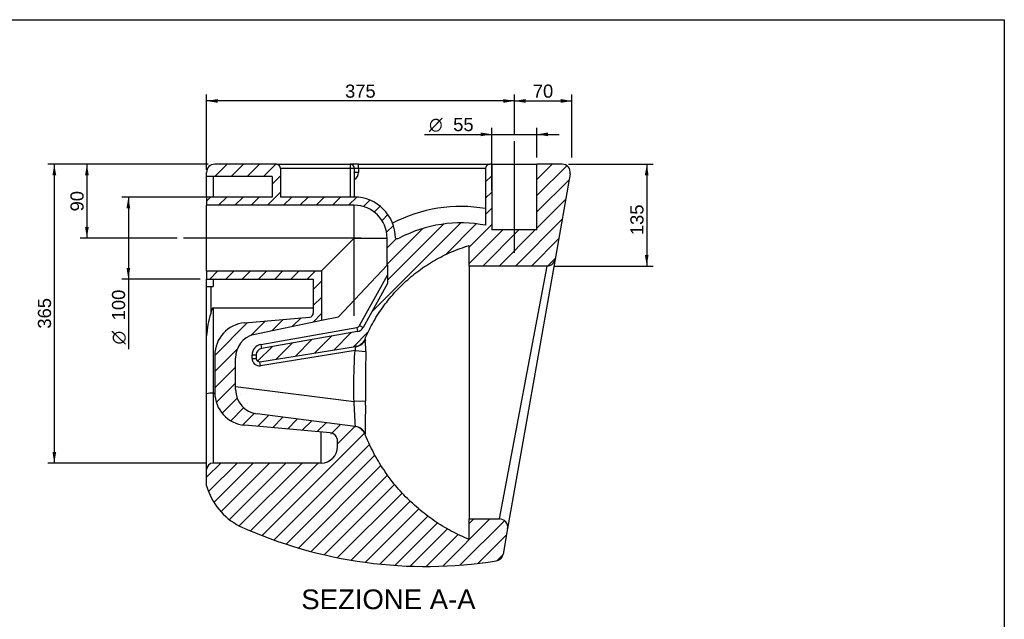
# Model space of a CAD drawing. Header units: millimetres. Extents: x 11 to 285, y 7 to 203.
# Tile 3 of 3: x 134 to 284, y 112 to 203. Entities that reach past the tile are written whole.
import ezdxf
from ezdxf.enums import TextEntityAlignment as Align
from ezdxf.lldxf.tags import DXFTag

# ---------------------------------------------------------------- set-up
doc = ezdxf.new("R2010")
doc.units = ezdxf.units.MM
for name, color, linetype in [('1', 7, 'Continuous'), ('Default', 7, 'Continuous'), ('PLANET-A-S_(8402', 7, 'Continuous')]:
    doc.layers.add(name, color=color, linetype=linetype)
doc.styles.add('SEACAD_Arial', font='ARIAL.TTF')
doc.styles.add('SEACAD_Solid_Edge_ANSI1_Symbols', font='semeca1.ttf')
tags = doc.linetypes.add('CENTER2', pattern=[28.575, 19.05, -3.175, 3.175, -3.175]).pattern_tags.tags
tags[10:11] = [DXFTag(74, 4), DXFTag(75, 0), DXFTag(340, '0'), DXFTag(46, 0.0), DXFTag(50, 0.0), DXFTag(44, 0.0), DXFTag(45, 0.0)]
tags[8:9] = [DXFTag(74, 4), DXFTag(75, 0), DXFTag(340, '0'), DXFTag(46, 0.0), DXFTag(50, 0.0), DXFTag(44, 0.0), DXFTag(45, 0.0)]
tags[6:7] = [DXFTag(74, 4), DXFTag(75, 0), DXFTag(340, '0'), DXFTag(46, 0.0), DXFTag(50, 0.0), DXFTag(44, 0.0), DXFTag(45, 0.0)]
tags[4:5] = [DXFTag(74, 4), DXFTag(75, 0), DXFTag(340, '0'), DXFTag(46, 0.0), DXFTag(50, 0.0), DXFTag(44, 0.0), DXFTag(45, 0.0)]
doc.dimstyles.new('ISO_PALLINATURA', dxfattribs={"dimtxt": 2, "dimasz": 1.7, "dimexe": 1, "dimexo": 1, "dimgap": 1, "dimtad": 1, "dimlfac": 8, "dimtxsty": 'SEACAD_Arial', "dimblk1": '_SE_FILLED', "dimblk2": '_SE_FILLED', "dimsah": 1, "dimcen": 1, "dimadec": 0, "dimazin": 0, "dimtfac": 1, "dimtmove": 0, "dimatfit": 3, "dimfxl": 1, "dimtolj": 1, "dimarcsym": 0})

# ---------------------------------------------------------------- blocks, each defined once
blk = doc.blocks.new('SEANNOT_GROUP')
at = {"layer": 'Default', "color": 7, "linetype": 'CENTER2'}
blk.add_line((185.36, 157.76), (185.36, 170.59), dxfattribs=at)
blk = doc.blocks.new('SEANNOT_GROUP1')
at = {"layer": 'Default', "color": 7, "linetype": 'CENTER2'}
blk.add_line((209.74, 167.34), (209.74, 184.34), dxfattribs=at)
blk = doc.blocks.new('SEANNOT_GROUP5')
at = {"layer": 'Default', "color": 7, "linetype": 'CENTER2'}
blk.add_line((186.36, 169.59), (159.36, 169.59), dxfattribs=at)
blk = doc.blocks.new('SE4')
at = {"layer": 'PLANET-A-S_(8402', "linetype": 'Continuous'}
h = blk.add_hatch(dxfattribs=at)
h.set_pattern_fill('ANSI31', scale=0.55118, angle=9.362e-06, style=0)
edge = h.paths.add_edge_path()
edge.add_line((213.18, 170.84), (206.3, 170.84))
edge.add_line((206.3, 170.84), (206.3, 180.84))
edge.add_line((206.3, 180.84), (205.99, 180.84))
edge.add_arc((205.99, 180.21), 0.625, 90, 180)
edge.add_line((205.36, 180.21), (205.36, 171.54))
edge.add_arc((201.57, 151.82), 20.08, 79.1104, 117.8073)
edge.add_arc((191.91, 170.14), 0.625, 241.6816, 297.8073, ccw=False)
edge.add_arc((185.36, 169.59), 6.25, 0, 90)
edge.add_line((185.36, 175.84), (174.11, 175.84))
edge.add_line((174.11, 175.84), (174.11, 180.21))
edge.add_arc((173.49, 180.21), 0.625, 0, 90)
edge.add_line((173.49, 180.84), (164.11, 180.84))
edge.add_arc((164.11, 179.59), 1.25, 90, 180)
edge.add_line((162.86, 179.59), (162.86, 178.96))
edge.add_line((162.86, 178.96), (172.86, 178.96))
edge.add_line((172.86, 178.96), (172.86, 175.84))
edge.add_line((172.86, 175.84), (162.86, 175.84))
edge.add_line((162.86, 175.84), (162.86, 174.59))
edge.add_line((162.86, 174.59), (185.36, 174.59))
edge.add_arc((185.36, 169.59), 5, 0, 90, ccw=False)
edge.add_line((190.36, 169.59), (190.36, 165.46))
edge.add_line((190.36, 165.46), (190.42, 165.52))
edge.add_line((190.42, 165.52), (190.42, 162.67))
edge.add_line((190.42, 162.67), (186.72, 155.99))
edge.add_arc((185.63, 156.59), 1.25, 280.0013, 331.0542, ccw=False)
edge.add_line((185.84, 155.36), (171.24, 152.79))
edge.add_arc((171.41, 151.8), 1, 100.0013, 180)
edge.add_line((170.41, 151.8), (170.41, 151.26))
edge.add_arc((170.91, 151.26), 0.5, 180, 279.0787)
edge.add_line((170.99, 150.77), (185.56, 153.1))
edge.add_arc((185.27, 154.95), 1.88, 279.0787, 337.1457)
edge.add_spline(control_points=[(186.99, 154.22), (187.23, 154.79), (187.5, 155.35), (188.22, 156.76), (188.7, 157.59), (189.77, 159.19), (190.35, 159.95), (191.59, 161.42), (192.25, 162.12), (193.66, 163.43), (194.4, 164.04), (195.94, 165.19), (196.75, 165.71), (198.41, 166.67), (199.27, 167.1), (201.04, 167.86), (201.94, 168.19), (202.86, 168.46)], knot_values=[0, 0, 0, 0, 0.08042, 0.08042, 0.20542, 0.20542, 0.33042, 0.33042, 0.45542, 0.45542, 0.58042, 0.58042, 0.70542, 0.70542, 0.83042, 0.83042, 0.95542, 0.95542, 0.95542, 0.95542], degree=3, periodic=0)
edge.add_line((202.86, 168.46), (202.86, 165.34))
edge.add_line((202.86, 165.34), (214.71, 165.34))
edge.add_arc((214.71, 166.59), 1.25, 270, 349.9936)
edge.add_line((215.94, 166.37), (218.23, 179.37))
edge.add_arc((217, 179.59), 1.25, 349.9936, 450)
edge.add_line((217, 180.84), (213.18, 180.84))
edge.add_line((213.18, 180.84), (213.18, 170.84))
h = blk.add_hatch(dxfattribs=at)
h.set_pattern_fill('ANSI31', scale=0.55118, angle=9.362e-06, style=0)
edge = h.paths.add_edge_path()
edge.add_line((162.86, 163.34), (179.11, 163.34))
edge.add_line((179.11, 163.34), (179.11, 158.18))
edge.add_arc((178.49, 158.18), 0.625, 275, 360, ccw=False)
edge.add_line((178.54, 157.56), (168.68, 156.7))
edge.add_arc((169.11, 151.72), 5, 95, 180)
edge.add_line((164.11, 151.72), (164.11, 146.07))
edge.add_arc((169.11, 146.07), 5, 180, 265)
edge.add_line((168.68, 141.09), (181.66, 139.95))
edge.add_arc((181.55, 138.7), 1.25, 0, 85, ccw=False)
edge.add_line((182.8, 138.7), (182.8, 137.83))
edge.add_arc((180.3, 137.83), 2.5, 270, 360, ccw=False)
edge.add_line((180.3, 135.33), (163.86, 135.33))
edge.add_arc((163.86, 134.33), 1, 90, 180)
edge.add_line((162.86, 134.33), (162.86, 131.89))
edge.add_arc((172.44, 134.57), 9.94, 195.6796, 242.6723)
edge.add_arc((196.3, 188.34), 68.75, 245.574, 278.9289)
edge.add_arc((206.78, 121.66), 1.25, 278.9289, 349.9936)
edge.add_line((208.01, 121.44), (208.7, 125.35))
edge.add_arc((207.47, 125.57), 1.25, 349.9936, 450)
edge.add_line((207.47, 126.82), (202.86, 126.82))
edge.add_line((202.86, 126.82), (202.86, 123.69))
edge.add_spline(control_points=[(202.86, 123.69), (201.93, 124.07), (201.01, 124.51), (199.23, 125.46), (198.36, 125.99), (196.69, 127.13), (195.89, 127.75), (194.34, 129.06), (193.61, 129.75), (192.21, 131.22), (191.55, 131.99), (190.32, 133.59), (189.75, 134.43), (188.69, 136.16), (188.21, 137.05), (187.49, 138.54), (187.24, 139.14), (187, 139.74)], knot_values=[0, 0, 0, 0, 0.125, 0.125, 0.25, 0.25, 0.375, 0.375, 0.5, 0.5, 0.625, 0.625, 0.75, 0.75, 0.875, 0.875, 0.954818, 0.954818, 0.954818, 0.954818], degree=3, periodic=0)
edge.add_arc((185.25, 139.05), 1.88, 21.5653, 82.7544)
edge.add_line((185.49, 140.91), (170.56, 142.81))
edge.add_arc((171.03, 146.53), 3.75, 180, 262.7544, ccw=False)
edge.add_line((167.28, 146.53), (167.28, 151.32))
edge.add_arc((171.03, 151.32), 3.75, 105.4564, 180, ccw=False)
edge.add_line((170.03, 154.93), (180.36, 157.07))
edge.add_line((180.36, 157.07), (180.36, 164.59))
edge.add_line((180.36, 164.59), (162.86, 164.59))
edge.add_line((162.86, 164.59), (162.86, 163.34))
at = {"layer": 'PLANET-A-S_(8402', "color": 7, "linetype": 'Continuous'}
for p, q in [((173.49, 180.84), (164.11, 180.84)), ((173.49, 180.84), (184.74, 180.84)), ((184.77, 180.21), (174.11, 180.21)), ((174.11, 180.21), (174.11, 175.84)), ((185.99, 180.84), (184.74, 180.84)), ((184.77, 175.84), (184.77, 180.21)), ((185.36, 180.21), (184.77, 180.21)), ((185.36, 180.21), (185.36, 175.84)), ((185.99, 180.21), (185.36, 180.21)), ((185.99, 180.84), (205.99, 180.84)), ((185.99, 180.21), (185.99, 180.84)), ((185.99, 180.21), (185.99, 179.59)), ((205.36, 180.21), (185.99, 180.21)), ((205.36, 180.21), (205.36, 171.54)), ((206.3, 180.84), (205.99, 180.84)), ((206.3, 180.84), (213.18, 180.84)), ((206.3, 180.84), (206.3, 170.84)), ((213.18, 170.84), (213.18, 180.84)), ((217, 180.84), (213.18, 180.84)), ((162.86, 178.96), (162.86, 179.59)), ((162.86, 175.84), (162.86, 178.96)), ((172.86, 178.96), (162.86, 178.96)), ((163.86, 178.96), (163.86, 175.84)), ((172.86, 178.96), (172.86, 175.84)), ((185.99, 179.59), (185.36, 179.59)), ((218.23, 179.37), (215.94, 166.37)), ((162.86, 175.84), (162.86, 174.59)), ((172.86, 175.84), (162.86, 175.84)), ((185.36, 175.84), (174.11, 175.84)), ((162.86, 164.59), (162.86, 174.59)), ((185.36, 174.59), (162.86, 174.59)), ((185.36, 169.59), (185.36, 174.59)), ((180.36, 164.59), (185.36, 169.59)), ((185.36, 169.59), (190.36, 169.59)), ((190.36, 165.46), (190.36, 169.59)), ((213.18, 170.84), (206.3, 170.84)), ((202.86, 165.34), (202.86, 168.46)), ((182.94, 157.6), (190.36, 165.46)), ((190.36, 165.46), (190.42, 165.52)), ((190.42, 165.52), (190.42, 162.67)), ((202.86, 165.34), (202.86, 126.82)), ((214.71, 165.34), (202.86, 165.34)), ((207.47, 126.82), (214.71, 165.34)), ((215.94, 166.37), (208.7, 125.35)), ((162.86, 164.59), (162.86, 163.34)), ((162.86, 164.59), (180.36, 164.59)), ((180.36, 164.59), (180.36, 157.07)), ((186.17, 156.29), (190.42, 163.96)), ((162.86, 162.22), (162.86, 163.34)), ((162.86, 163.34), (179.11, 163.34)), ((162.86, 162.22), (163.49, 162.22)), ((162.86, 154.68), (162.86, 162.22)), ((163.49, 162.22), (163.49, 158.13)), ((163.49, 162.22), (163.86, 162.22)), ((163.86, 163.34), (163.86, 162.22)), ((179.11, 163.34), (179.11, 158.18)), ((190.42, 162.67), (186.72, 155.99)), ((163.86, 158.95), (163.86, 145.95)), ((163.86, 158.95), (179.11, 158.95)), ((168.68, 156.7), (178.54, 157.56)), ((180.36, 157.07), (182.94, 157.6)), ((170.03, 154.93), (180.36, 157.07)), ((171.13, 153.4), (185.73, 155.98)), ((185.73, 155.98), (185.84, 155.36)), ((186.17, 156.29), (186.72, 155.99)), ((162.86, 145.85), (162.86, 154.68)), ((185.84, 155.36), (171.24, 152.79)), ((170.99, 150.77), (185.56, 153.1)), ((171.13, 153.4), (171.24, 152.79)), ((185.72, 153.12), (185.56, 153.1)), ((164.11, 151.72), (164.11, 146.07)), ((169.79, 151.26), (169.79, 151.8)), ((169.79, 151.8), (170.41, 151.8)), ((170.41, 151.8), (170.41, 151.26)), ((185.48, 152.45), (171.09, 150.15)), ((185.48, 152.45), (187.14, 152.33)), ((167.28, 146.53), (167.28, 151.32)), ((169.79, 151.26), (170.41, 151.26)), ((171.09, 150.15), (170.99, 150.77)), ((167.28, 147), (185.32, 144.71)), ((162.86, 134.33), (162.86, 145.85)), ((163.86, 145.95), (163.86, 135.33)), ((164.12, 145.95), (163.86, 145.95)), ((187.06, 144.76), (185.32, 144.71)), ((185.49, 140.91), (170.56, 142.81)), ((181.66, 139.95), (168.68, 141.09)), ((180.3, 135.33), (180.3, 140.07)), ((185.49, 140.91), (185.52, 140.91)), ((187.02, 139.77), (187, 139.74)), ((182.8, 137.83), (182.8, 138.7)), ((180.3, 135.33), (163.86, 135.33)), ((162.86, 131.89), (162.86, 134.33)), ((202.86, 123.69), (202.86, 126.82)), ((202.86, 126.82), (207.47, 126.82)), ((208.7, 125.35), (208.01, 121.44))]:
    blk.add_line(p, q, dxfattribs=at)
for centre, radius, start, end in [((164.11, 179.59), 1.25, 90, 180), ((173.49, 180.21), 0.625, 0, 90), ((184.74, 180.21), 0.625, 0, 90), ((205.99, 180.21), 0.625, 90, 180), ((217, 179.59), 1.25, 349.9936, 90), ((184.74, 179.59), 1.25, 300, 0), ((185.36, 169.59), 6.25, 0, 90), ((185.36, 169.59), 5, 0, 90), ((201.57, 151.82), 22.58, 80.3283, 117.3904), ((201.57, 151.82), 20.08, 79.1104, 117.8073), ((191.91, 170.14), 0.625, 241.6816, 297.8073), ((214.71, 166.59), 1.25, 270, 349.9936), ((177.96, 153.72), 15.13, 163.067, 176.3448), ((178.49, 158.18), 0.625, 275, 0), ((169.11, 151.72), 5, 95, 180), ((185.63, 156.59), 0.625, 280.0013, 331.0542), ((185.63, 156.59), 1.25, 280.0013, 331.0542), ((171.03, 151.32), 3.75, 105.4564, 180), ((171.41, 151.8), 1.63, 100.0013, 180), ((185.27, 154.95), 1.88, 279.0787, 337.1457), ((182.93, 153.25), 4.14, 0.1484, 9.1822), ((183.28, 152.51), 3.86, 357.2966, 11.2245), ((171.41, 151.8), 1, 100.0013, 180), ((336.49, 146.99), 149.45, 177.9536, 180.8559), ((170.91, 151.26), 1.12, 180, 279.0787), ((170.91, 151.26), 0.5, 180, 279.0787), ((163.61, 143.5), 2.47, 84.1461, 107.6559), ((169.11, 146.07), 5, 180, 265), ((171.03, 146.53), 3.75, 180, 262.7544), ((78.28, 137.04), 107.31, 2.066, 4.1013), ((1468.83, 129.56), 1281.86, 179.34733, 179.54261), ((171.8, 144.49), 15.26, 358.7722, 1.0209), ((181.55, 138.7), 1.25, 0, 85), ((185.25, 139.05), 1.87, 21.5653, 82.7544), ((180.3, 137.83), 2.5, 270, 0), ((163.86, 134.33), 1, 90, 180), ((172.44, 134.57), 9.94, 195.6796, 242.6723), ((207.47, 125.57), 1.25, 349.9936, 90), ((196.3, 188.34), 68.75, 245.574, 278.9289), ((206.78, 121.66), 1.25, 278.9289, 349.9936)]:
    blk.add_arc(centre, radius, start, end, dxfattribs=at)
for centre, major_axis, ratio, start_param, end_param in [((184.74, 180.21), (0, -0.625), 0.052632, 1.570796, 3.141593), ((163.86, 147.65), (0, 11.3), 0.088481, 0, 0.384397), ((185.42, 154.97), (0.3, -1.85), 0.997834, 0, 0.174536), ((185.42, 154.97), (0.3, -1.85), 0.997834, 0.174536, 0.903681), ((185.29, 139.05), (-0.24, -1.86), 0.999643, 2.095458, 3.141593)]:
    blk.add_ellipse(centre, major_axis=major_axis, ratio=ratio, start_param=start_param, end_param=end_param, dxfattribs=at)
for points, knots in [([(186.99, 154.22), (187.23, 154.79), (187.5, 155.35), (188.22, 156.76), (188.7, 157.59), (189.77, 159.19), (190.35, 159.95), (191.59, 161.42), (192.25, 162.12), (193.66, 163.43), (194.4, 164.04), (195.94, 165.19), (196.75, 165.71), (198.41, 166.67), (199.27, 167.1), (201.04, 167.86), (201.94, 168.19), (202.86, 168.46)], [0, 0, 0, 0, 0.084172, 0.084172, 0.215005, 0.215005, 0.345837, 0.345837, 0.47667, 0.47667, 0.607502, 0.607502, 0.738335, 0.738335, 0.869167, 0.869167, 1, 1, 1, 1]), ([(185.48, 152.45), (185.5, 152.49), (185.52, 152.53), (185.56, 152.61), (185.57, 152.65), (185.56, 152.73), (185.55, 152.77), (185.56, 152.85), (185.56, 152.88), (185.59, 152.98), (185.62, 153.03), (185.67, 153.07), (185.68, 153.08), (185.7, 153.1), (185.71, 153.1), (185.73, 153.12), (185.73, 153.13), (185.72, 153.12)], [0, 0, 0, 0, 0.125, 0.125, 0.25, 0.25, 0.375, 0.375, 0.5, 0.5, 0.75, 0.75, 0.8125, 0.8125, 0.875, 0.875, 1, 1, 1, 1]), ([(186.99, 154.22), (186.99, 154.22), (187, 154.22), (187, 154.2), (187.01, 154.2), (187.02, 154.16), (187.04, 154.12), (187.06, 154.06)], [0, 0, 0, 0, 0.25, 0.25, 0.5, 0.5, 1, 1, 1, 1]), ([(187.06, 154.06), (187.06, 154.05), (187.06, 154.04), (187.05, 154), (187.04, 153.99), (187.03, 153.96), (187.03, 153.95), (187.03, 153.94), (187.02, 153.93), (187.02, 153.92), (187.02, 153.92), (187.01, 153.91)], [0, 0, 0, 0, 0.5, 0.5, 0.75, 0.75, 0.875, 0.875, 0.9375, 0.9375, 1, 1, 1, 1]), ([(185.32, 144.71), (185.3, 145.36), (185.29, 146), (185.29, 147.29), (185.29, 147.94), (185.32, 149.23), (185.34, 149.87), (185.39, 151.16), (185.43, 151.81), (185.48, 152.45)], [0, 0, 0, 0, 0.25, 0.25, 0.5, 0.5, 0.75, 0.75, 1, 1, 1, 1]), ([(202.86, 123.69), (201.93, 124.07), (201.01, 124.51), (199.23, 125.46), (198.36, 125.99), (196.69, 127.13), (195.89, 127.75), (194.34, 129.06), (193.61, 129.75), (192.21, 131.22), (191.55, 131.99), (190.32, 133.59), (189.75, 134.43), (188.69, 136.16), (188.21, 137.05), (187.49, 138.54), (187.24, 139.14), (187, 139.74)], [0, 0, 0, 0, 0.130915, 0.130915, 0.26183, 0.26183, 0.392745, 0.392745, 0.52366, 0.52366, 0.654575, 0.654575, 0.78549, 0.78549, 0.916405, 0.916405, 1, 1, 1, 1])]:
    blk.add_open_spline(points, degree=3, knots=knots, dxfattribs=at)
blk.add_open_spline([(187.02, 139.79), (187.02, 139.78), (187.02, 139.78), (187.02, 139.77)], degree=3, dxfattribs=at)
blk = doc.blocks.new('DMBLK7')
at = {"layer": 'Default', "linetype": 'Continuous'}
for points in [[(211.44, 190.76), (209.74, 190.47), (211.44, 190.19)], [(216.79, 190.76), (216.79, 190.19), (218.49, 190.47)]]:
    blk.add_hatch(color=7, dxfattribs=at).paths.add_polyline_path(points)
at = {"layer": 'Default', "color": 7, "linetype": 'Continuous'}
for p, q in [((209.74, 185.34), (209.74, 191.47)), ((209.74, 190.47), (218.49, 190.47)), ((218.49, 181.84), (218.49, 191.47))]:
    blk.add_line(p, q, dxfattribs=at)
at = {"layer": 'Default', "color": 7, "linetype": 'Continuous', "style": 'SEACAD_Arial'}
blk.add_text('70', height=2, dxfattribs=at).set_placement((212.55, 192.97), align=Align.TOP_LEFT)
blk = doc.blocks.new('_SE_FILLED')
at = {"color": 0}
blk.add_line((0, 0), (-1, 0), dxfattribs=at)
blk.add_solid([(0, 0), (-1, -0.1665), (-1, 0.1665), (0, 0)], dxfattribs=at)
blk = doc.blocks.new('DMBLK8')
at = {"layer": 'Default', "linetype": 'Continuous'}
for points in [[(230.18, 179.14), (229.9, 180.84), (229.61, 179.14)], [(230.18, 167.04), (229.61, 167.04), (229.9, 165.34)]]:
    blk.add_hatch(color=7, dxfattribs=at).paths.add_polyline_path(points)
at = {"layer": 'Default', "color": 7, "linetype": 'Continuous'}
for p, q in [((218, 180.84), (230.9, 180.84)), ((229.9, 180.84), (229.9, 165.34)), ((215.71, 165.34), (230.9, 165.34))]:
    blk.add_line(p, q, dxfattribs=at)
at = {"layer": 'Default', "color": 7, "linetype": 'Continuous', "style": 'SEACAD_Arial'}
blk.add_text('135', height=2, rotation=90, dxfattribs=at).set_placement((227.4, 170.04), align=Align.TOP_LEFT)
blk = doc.blocks.new('DMBLK9')
at = {"layer": 'Default', "linetype": 'Continuous'}
for points in [[(204.6, 185.67), (204.6, 185.1), (206.3, 185.38)], [(214.88, 185.67), (213.18, 185.38), (214.88, 185.1)]]:
    blk.add_hatch(color=7, dxfattribs=at).paths.add_polyline_path(points)
at = {"layer": 'Default', "color": 7, "linetype": 'Continuous'}
for p, q in [((206.3, 176.84), (206.3, 186.38)), ((213.18, 181.84), (213.18, 186.38)), ((196.04, 185.38), (216.58, 185.38))]:
    blk.add_line(p, q, dxfattribs=at)
for s, style, p in [('O', 'SEACAD_Solid_Edge_ANSI1_Symbols', (196.74, 187.88)), ('55', 'SEACAD_Arial', (200.42, 187.88))]:
    blk.add_text(s, height=2, dxfattribs=dict(at, style=style)).set_placement(p, align=Align.TOP_LEFT)
blk = doc.blocks.new('DMBLK10')
at = {"layer": 'Default', "linetype": 'Continuous'}
for points in [[(139.39, 179.14), (139.96, 179.14), (139.67, 180.84)], [(139.39, 137.03), (139.67, 135.33), (139.96, 137.03)]]:
    blk.add_hatch(color=7, dxfattribs=at).paths.add_polyline_path(points)
at = {"layer": 'Default', "color": 7, "linetype": 'Continuous'}
for p, q in [((163.11, 180.84), (138.67, 180.84)), ((139.67, 180.84), (139.67, 135.33)), ((162.86, 135.33), (138.67, 135.33))]:
    blk.add_line(p, q, dxfattribs=at)
at = {"layer": 'Default', "color": 7, "linetype": 'Continuous', "style": 'SEACAD_Arial'}
blk.add_text('  365', height=2, rotation=90, dxfattribs=at).set_placement((137.17, 154.25), align=Align.TOP_LEFT)
blk = doc.blocks.new('DMBLK12')
at = {"layer": 'Default', "linetype": 'Continuous'}
for points in [[(150.67, 174.14), (151.23, 174.14), (150.95, 175.84)], [(150.67, 165.04), (150.95, 163.34), (151.23, 165.04)]]:
    blk.add_hatch(color=7, dxfattribs=at).paths.add_polyline_path(points)
at = {"layer": 'Default', "color": 7, "linetype": 'Continuous'}
for p, q in [((166.86, 175.84), (149.95, 175.84)), ((150.95, 175.84), (150.95, 152.69)), ((161.86, 163.34), (149.95, 163.34))]:
    blk.add_line(p, q, dxfattribs=at)
for s, style, p in [('100', 'SEACAD_Arial', (148.45, 157.07)), ('O', 'SEACAD_Solid_Edge_ANSI1_Symbols', (148.45, 153.39))]:
    blk.add_text(s, height=2, rotation=90, dxfattribs=dict(at, style=style)).set_placement(p, align=Align.TOP_LEFT)
blk = doc.blocks.new('DMBLK13')
at = {"layer": 'Default', "linetype": 'Continuous'}
for points in [[(144.35, 179.14), (144.92, 179.14), (144.63, 180.84)], [(144.35, 171.29), (144.63, 169.59), (144.92, 171.29)]]:
    blk.add_hatch(color=7, dxfattribs=at).paths.add_polyline_path(points)
at = {"layer": 'Default', "color": 7, "linetype": 'Continuous'}
for p, q in [((163.11, 180.84), (143.63, 180.84)), ((144.63, 180.84), (144.63, 169.59)), ((158.36, 169.59), (143.63, 169.59))]:
    blk.add_line(p, q, dxfattribs=at)
at = {"layer": 'Default', "color": 7, "linetype": 'Continuous', "style": 'SEACAD_Arial'}
blk.add_text('90', height=2, rotation=90, dxfattribs=at).set_placement((142.13, 173.65), align=Align.TOP_LEFT)
blk = doc.blocks.new('DMBLK15')
at = {"layer": 'Default', "linetype": 'Continuous'}
for points in [[(164.56, 190.76), (162.86, 190.47), (164.56, 190.19)], [(208.04, 190.76), (208.04, 190.19), (209.74, 190.47)]]:
    blk.add_hatch(color=7, dxfattribs=at).paths.add_polyline_path(points)
at = {"layer": 'Default', "color": 7, "linetype": 'Continuous'}
for p, q in [((162.86, 179.96), (162.86, 191.47)), ((209.74, 190.47), (162.86, 190.47)), ((209.74, 185.34), (209.74, 191.47))]:
    blk.add_line(p, q, dxfattribs=at)
at = {"layer": 'Default', "color": 7, "linetype": 'Continuous', "style": 'SEACAD_Arial'}
blk.add_text('375', height=2, dxfattribs=at).set_placement((183.95, 192.97), align=Align.TOP_LEFT)

msp = doc.modelspace()

# ---------------------------------------------------------------- linework, layer by layer
at = {"layer": '1', "color": 7, "linetype": 'Continuous'}
for p, q in [((10.8564, 202.845), (284.3566, 202.845)), ((284.3566, 202.845), (284.3566, 7.2813))]:
    msp.add_line(p, q, dxfattribs=at)

# ---------------------------------------------------------------- block references
at = {"layer": 'Default'}
for name in ['SEANNOT_GROUP1', 'SE4', 'SEANNOT_GROUP5', 'SEANNOT_GROUP']:
    msp.add_blockref(name, (0, 0), dxfattribs=at)

# ---------------------------------------------------------------- texts
at = {"layer": 'Default', "color": 7, "linetype": 'Continuous', "style": 'SEACAD_Arial'}
msp.add_text('SEZIONE A-A', height=3, dxfattribs=at).set_placement((177.2858, 116.0875), align=Align.TOP_LEFT)

# ---------------------------------------------------------------- dimensions: what is measured, and where the dimension line sits
at = {"layer": 'Default', "color": 7, "linetype": 'Continuous'}
for base, p2, picture, middle in [((162.8649, 190.4738), (162.8649, 178.9625), 'DMBLK15', (186.3024, 190.4738)), ((218.4899, 190.4738), (218.4899, 180.8375), 'DMBLK7', (214.1149, 190.4738))]:
    dim = msp.add_linear_dim(base=base, p1=(209.7399, 184.3375), p2=p2, text='\\A1;<>', dimstyle='ISO_PALLINATURA', override={"dimdec": 0, "dimtdec": 0}, dxfattribs=at)
    dim.commit()
    dim.dimension.update_dxf_attribs({"geometry": picture, "text_midpoint": middle, "dimtype": 160})
dim = msp.add_linear_dim(base=(213.1774, 185.3839), p1=(206.3024, 175.8375), p2=(213.1774, 180.8375), text='\\A1;%%C <>', dimstyle='ISO_PALLINATURA', dxfattribs=at)
dim.commit()
dim.dimension.update_dxf_attribs({"geometry": 'DMBLK9', "text_midpoint": (204.2525, 185.3839), "dimtype": 160})
for base, p1, p2, text, picture, middle in [((139.6735, 135.3293), (164.1149, 180.8375), (163.8649, 135.3293), '\\A1;  365 {}', 'DMBLK10', (139.6735, 158.0834)), ((229.8976, 165.3376), (217.0001, 180.8375), (214.7063, 165.3376), '\\A1;135 {}', 'DMBLK8', (229.8976, 173.0875))]:
    dim = msp.add_linear_dim(base=base, p1=p1, p2=p2, angle=90, text=text, dimstyle='ISO_PALLINATURA', override={"dimdec": 0, "dimtdec": 0}, dxfattribs=at)
    dim.commit()
    dim.dimension.update_dxf_attribs({"geometry": picture, "text_midpoint": middle, "dimtype": 160})
for base, p1, p2, text, picture, middle in [((144.6341, 169.5875), (164.1149, 180.8375), (159.3649, 169.5875), '\\A1;<>', 'DMBLK13', (144.6341, 175.2125)), ((150.949, 163.3375), (167.8649, 175.8375), (162.8649, 163.3375), '\\A1;%%C <>', 'DMBLK12', (150.949, 162.4642))]:
    dim = msp.add_linear_dim(base=base, p1=p1, p2=p2, angle=90, text=text, dimstyle='ISO_PALLINATURA', dxfattribs=at)
    dim.commit()
    dim.dimension.update_dxf_attribs({"geometry": picture, "text_midpoint": middle, "dimtype": 160})

doc.saveas('drawing.dxf')
